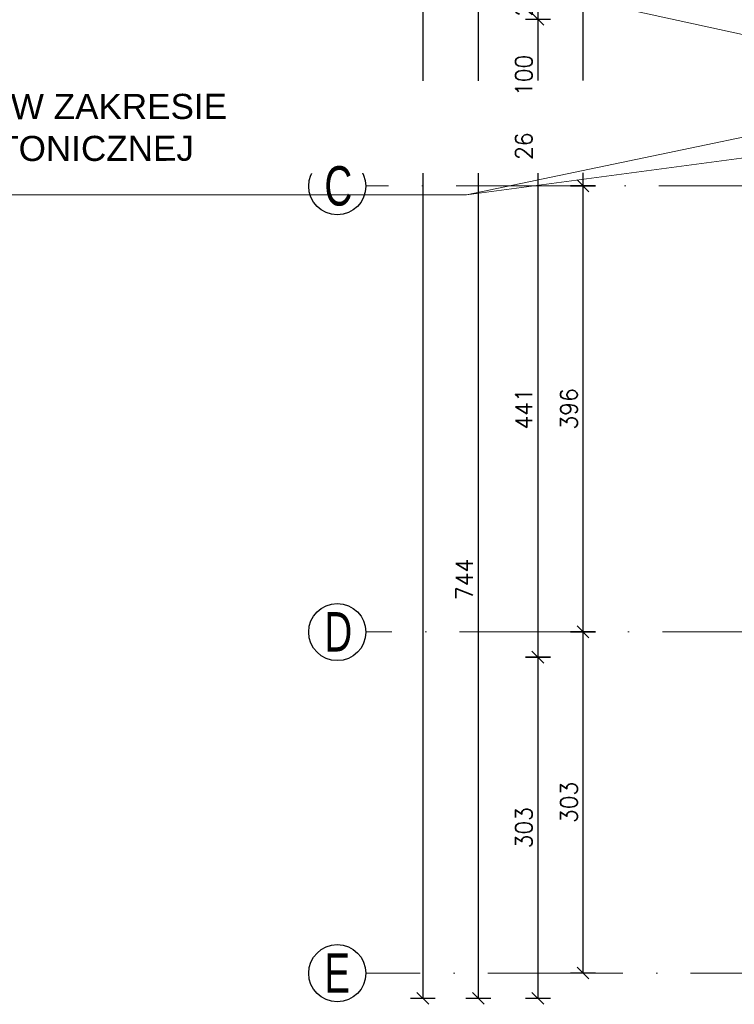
# Model space of a CAD drawing. Header units: millimetres. Extents: x -37273 to 136949, y -1495242345 to -598.
# Tile 22 of 53: x 54228 to 54862, y -17749 to -16874. Entities that reach past the tile are written whole.
import ezdxf

# ---------------------------------------------------------------- set-up
doc = ezdxf.new("R2010")
doc.units = ezdxf.units.MM
doc.linetypes.add('217-500', pattern=[2, 0, -0.5, 1.5])
doc.linetypes.add('ACAD_ISO10W100', pattern=[18, 12, -3, 0, -3])
for name, color, linetype in [('OPISY', 4, 'Continuous'), ('wym', 1, 'Continuous'), ('ściana', 7, 'Continuous')]:
    doc.layers.add(name, color=color, linetype=linetype)
doc.layers.add('projektowana skarpa', color=7, linetype='Continuous', lineweight=5, true_color=0x3f3f3f)
doc.layers.add('wymiarowannie', color=253, linetype='Continuous', lineweight=5)
doc.layers.add('ściany', color=190, linetype='Continuous', lineweight=25)
doc.styles.add('op2', font='arial.ttf')
doc.styles.add('Style-CHAR_FAST_FONT', font='CHAR_FAST_FONT.shx')
doc.styles.add('WYM_50', font='simplex.shx', dxfattribs={"width": 0.95})
doc.dimstyles.new('50', dxfattribs={"dimtxt": 15, "dimasz": 0.15, "dimexe": 13, "dimexo": 30, "dimgap": 5, "dimtad": 1, "dimdec": 0, "dimrnd": 0.5, "dimzin": 1, "dimdsep": 46, "dimtxsty": 'WYM_50', "dimblk": 'A', "dimcen": 3, "dimdle": 5, "dimse1": 1, "dimse2": 1, "dimclrd": 256, "dimclre": 256, "dimclrt": 2, "dimaunit": 1, "dimadec": 0, "dimazin": 0, "dimtfac": 0.32, "dimtdec": 0, "dimtix": 1, "dimtmove": 1, "dimatfit": 3, "dimldrblk": 'A', "dimfxl": 1, "dimtvp": 0.08, "dimtolj": 1, "dimtzin": 1, "dimarcsym": 0})

# ---------------------------------------------------------------- blocks, each defined once
blk = doc.blocks.new('A')
at = {"color": 1, "linetype": 'Continuous'}
blk.add_line((0, 73.6), (0, -73.6), dxfattribs=at)
at = {"color": 7, "linetype": 'Continuous'}
blk.add_line((-35.3, -35.3), (35.3, 35.3), dxfattribs=at)
blk = doc.blocks.new('*D2055')
at = {"layer": 'Defpoints', "color": 0, "lineweight": 13, "ltscale": 3}
for p in [(54672.86, -16212.88), (54672.86, -17021.88), (54728, -17021.88)]:
    blk.add_point(p, dxfattribs=at)
at = {"layer": 'wym', "lineweight": -2}
blk.add_line((54728, -16213.03), (54728, -17021.73), dxfattribs=at)
at = {"layer": 'wym', "lineweight": -2, "ltscale": 3, "xscale": 0.15, "yscale": 0.15, "zscale": 0.15}
for p, rotation in [((54728, -16212.88), 90), ((54728, -17021.88), 270)]:
    blk.add_blockref('A', p, dxfattribs=dict(at, rotation=rotation))
at = {"layer": 'wym', "color": 2, "ltscale": 3, "insert": (54715.5, -16617.38), "char_height": 15, "attachment_point": 5, "rotation": 90, "style": 'WYM_50'}
blk.add_mtext('\\A1;809', dxfattribs=at)
blk = doc.blocks.new('*D2056')
at = {"layer": 'Defpoints', "color": 0, "lineweight": 13, "ltscale": 3}
for p in [(54692.18, -17021.88), (54692.18, -17417.88), (54728, -17417.88)]:
    blk.add_point(p, dxfattribs=at)
at = {"layer": 'wym', "lineweight": -2}
blk.add_line((54728, -17022.03), (54728, -17417.73), dxfattribs=at)
at = {"layer": 'wym', "lineweight": -2, "ltscale": 3, "xscale": 0.15, "yscale": 0.15, "zscale": 0.15}
for p, rotation in [((54728, -17021.88), 90), ((54728, -17417.88), 270)]:
    blk.add_blockref('A', p, dxfattribs=dict(at, rotation=rotation))
at = {"layer": 'wym', "color": 2, "ltscale": 3, "insert": (54715.5, -17219.88), "char_height": 15, "attachment_point": 5, "rotation": 90, "style": 'WYM_50'}
blk.add_mtext('\\A1;396', dxfattribs=at)
blk = doc.blocks.new('*D2057')
at = {"layer": 'Defpoints', "color": 0, "lineweight": 13, "ltscale": 3}
for p in [(54767.64, -17417.88), (54728, -17720.88), (54853.79, -17720.88)]:
    blk.add_point(p, dxfattribs=at)
at = {"layer": 'wym', "lineweight": -2}
blk.add_line((54728, -17418.03), (54728, -17720.73), dxfattribs=at)
at = {"layer": 'wym', "lineweight": -2, "ltscale": 3, "xscale": 0.15, "yscale": 0.15, "zscale": 0.15}
for p, rotation in [((54728, -17417.88), 90), ((54728, -17720.88), 270)]:
    blk.add_blockref('A', p, dxfattribs=dict(at, rotation=rotation))
at = {"layer": 'wym', "color": 2, "ltscale": 3, "insert": (54715.5, -17569.38), "char_height": 15, "attachment_point": 5, "rotation": 90, "style": 'WYM_50'}
blk.add_mtext('\\A1;303', dxfattribs=at)
blk = doc.blocks.new('*D2071')
at = {"layer": 'Defpoints', "color": 0, "lineweight": 13, "ltscale": 3}
for p in [(55146.02, -16844.77), (54687.99, -16873.77), (55146.02, -16873.77)]:
    blk.add_point(p, dxfattribs=at)
at = {"layer": 'wym', "lineweight": -2}
for p, q in [((54687.99, -16844.62), (54687.99, -16844.47)), ((54687.99, -16844.77), (54687.99, -16873.77)), ((54687.99, -16873.92), (54687.99, -16874.07))]:
    blk.add_line(p, q, dxfattribs=at)
at = {"layer": 'wym', "lineweight": -2, "ltscale": 3, "xscale": 0.15, "yscale": 0.15, "zscale": 0.15}
for p, rotation in [((54687.99, -16844.77), 270), ((54687.99, -16873.77), 90)]:
    blk.add_blockref('A', p, dxfattribs=dict(at, rotation=rotation))
at = {"layer": 'wym', "color": 2, "ltscale": 3, "insert": (54675.49, -16859.27), "char_height": 15, "attachment_point": 5, "rotation": 90, "style": 'WYM_50'}
blk.add_mtext('\\A1;29', dxfattribs=at)
blk = doc.blocks.new('*D2072')
at = {"layer": 'Defpoints', "color": 0, "lineweight": 13, "ltscale": 3}
for p in [(55192.02, -16873.77), (54687.99, -16973.77), (55192.02, -16973.77)]:
    blk.add_point(p, dxfattribs=at)
at = {"layer": 'ściana', "lineweight": -2, "ltscale": 3}
blk.add_line((54687.99, -16873.92), (54687.99, -16973.62), dxfattribs=at)
at = {"layer": 'ściana', "lineweight": -2, "ltscale": 3, "xscale": 0.15, "yscale": 0.15, "zscale": 0.15}
for p, rotation in [((54687.99, -16873.77), 90), ((54687.99, -16973.77), 270)]:
    blk.add_blockref('A', p, dxfattribs=dict(at, rotation=rotation))
at = {"layer": 'ściana', "color": 2, "lineweight": 13, "ltscale": 3, "insert": (54675.49, -16923.77), "char_height": 15, "attachment_point": 5, "rotation": 90, "style": 'WYM_50'}
blk.add_mtext('\\A1;100', dxfattribs=at)
blk = doc.blocks.new('*D2073')
at = {"layer": 'Defpoints', "color": 0, "lineweight": 13, "ltscale": 3}
for p in [(55079.38, -16973.77), (54687.99, -16999.38), (55079.38, -16999.38)]:
    blk.add_point(p, dxfattribs=at)
at = {"layer": 'wym', "lineweight": -2}
for p, q in [((54687.99, -16973.62), (54687.99, -16973.47)), ((54687.99, -16973.77), (54687.99, -16999.38)), ((54687.99, -16999.53), (54687.99, -16999.68))]:
    blk.add_line(p, q, dxfattribs=at)
at = {"layer": 'wym', "lineweight": -2, "ltscale": 3, "xscale": 0.15, "yscale": 0.15, "zscale": 0.15}
for p, rotation in [((54687.99, -16973.77), 270), ((54687.99, -16999.38), 90)]:
    blk.add_blockref('A', p, dxfattribs=dict(at, rotation=rotation))
at = {"layer": 'wym', "color": 2, "ltscale": 3, "insert": (54675.49, -16986.58), "char_height": 15, "attachment_point": 5, "rotation": 90, "style": 'WYM_50'}
blk.add_mtext('\\A1;26', dxfattribs=at)
blk = doc.blocks.new('*D2074')
at = {"layer": 'Defpoints', "color": 0, "lineweight": 13, "ltscale": 3}
for p in [(54817.49, -16999.38), (54687.99, -17440.38), (54993.02, -17440.38)]:
    blk.add_point(p, dxfattribs=at)
at = {"layer": 'wym', "lineweight": -2}
blk.add_line((54687.99, -16999.53), (54687.99, -17440.23), dxfattribs=at)
at = {"layer": 'wym', "lineweight": -2, "ltscale": 3, "xscale": 0.15, "yscale": 0.15, "zscale": 0.15}
for p, rotation in [((54687.99, -16999.38), 90), ((54687.99, -17440.38), 270)]:
    blk.add_blockref('A', p, dxfattribs=dict(at, rotation=rotation))
at = {"layer": 'wym', "color": 2, "ltscale": 3, "insert": (54675.49, -17219.88), "char_height": 15, "attachment_point": 5, "rotation": 90, "style": 'WYM_50'}
blk.add_mtext('\\A1;441', dxfattribs=at)
blk = doc.blocks.new('*D2075')
at = {"layer": 'Defpoints', "color": 0, "lineweight": 13, "ltscale": 3}
for p in [(56595.02, -17440.38), (54687.99, -17743.38), (56595.02, -17743.38)]:
    blk.add_point(p, dxfattribs=at)
at = {"layer": 'wym', "lineweight": -2}
blk.add_line((54687.99, -17440.53), (54687.99, -17743.23), dxfattribs=at)
at = {"layer": 'wym', "lineweight": -2, "ltscale": 3, "xscale": 0.15, "yscale": 0.15, "zscale": 0.15}
for p, rotation in [((54687.99, -17440.38), 90), ((54687.99, -17743.38), 270)]:
    blk.add_blockref('A', p, dxfattribs=dict(at, rotation=rotation))
at = {"layer": 'wym', "color": 2, "ltscale": 3, "insert": (54675.49, -17591.88), "char_height": 15, "attachment_point": 5, "rotation": 90, "style": 'WYM_50'}
blk.add_mtext('\\A1;303', dxfattribs=at)
blk = doc.blocks.new('*D2077')
at = {"layer": 'Defpoints', "color": 0, "lineweight": 13, "ltscale": 3}
for p in [(54812.79, -16190.38), (54635.02, -16999.38), (55032.36, -16999.38)]:
    blk.add_point(p, dxfattribs=at)
at = {"layer": 'wym', "lineweight": -2}
blk.add_line((54635.02, -16190.53), (54635.02, -16999.23), dxfattribs=at)
at = {"layer": 'wym', "lineweight": -2, "ltscale": 3, "xscale": 0.15, "yscale": 0.15, "zscale": 0.15}
for p, rotation in [((54635.02, -16190.38), 90), ((54635.02, -16999.38), 270)]:
    blk.add_blockref('A', p, dxfattribs=dict(at, rotation=rotation))
at = {"layer": 'wym', "color": 2, "ltscale": 3, "insert": (54622.52, -16594.88), "char_height": 15, "attachment_point": 5, "rotation": 90, "style": 'WYM_50'}
blk.add_mtext('\\A1;809', dxfattribs=at)
blk = doc.blocks.new('*D2078')
at = {"layer": 'Defpoints', "color": 0, "lineweight": 13, "ltscale": 3}
for p in [(54993.02, -16999.38), (54635.02, -17743.38), (56595.02, -17743.38)]:
    blk.add_point(p, dxfattribs=at)
at = {"layer": 'wym', "lineweight": -2}
blk.add_line((54635.02, -16999.53), (54635.02, -17743.23), dxfattribs=at)
at = {"layer": 'wym', "lineweight": -2, "ltscale": 3, "xscale": 0.15, "yscale": 0.15, "zscale": 0.15}
for p, rotation in [((54635.02, -16999.38), 90), ((54635.02, -17743.38), 270)]:
    blk.add_blockref('A', p, dxfattribs=dict(at, rotation=rotation))
at = {"layer": 'wym', "color": 2, "ltscale": 3, "insert": (54622.52, -17371.38), "char_height": 15, "attachment_point": 5, "rotation": 90, "style": 'WYM_50'}
blk.add_mtext('\\A1;744', dxfattribs=at)
blk = doc.blocks.new('*D2079')
at = {"layer": 'Defpoints', "color": 0, "lineweight": 13, "ltscale": 3}
for p in [(54637.98, -15889.38), (54585.73, -17743.38), (54637.98, -17743.38)]:
    blk.add_point(p, dxfattribs=at)
at = {"layer": 'wym', "lineweight": -2}
blk.add_line((54585.73, -15889.53), (54585.73, -17743.23), dxfattribs=at)
at = {"layer": 'wym', "lineweight": -2, "ltscale": 3, "xscale": 0.15, "yscale": 0.15, "zscale": 0.15}
for p, rotation in [((54585.73, -15889.38), 90), ((54585.73, -17743.38), 270)]:
    blk.add_blockref('A', p, dxfattribs=dict(at, rotation=rotation))
at = {"layer": 'wym', "color": 2, "ltscale": 3, "insert": (54573.23, -16816.38), "char_height": 15, "attachment_point": 5, "rotation": 90, "style": 'WYM_50'}
blk.add_mtext('\\A1;1854', dxfattribs=at)

msp = doc.modelspace()

# ---------------------------------------------------------------- linework, layer by layer
at = {"layer": 'projektowana skarpa', "color": 5, "lineweight": 13}
msp.add_lwpolyline([(55032.95, -16923.02), (54592.24, -16826.82), (53770.28, -16826.82)], dxfattribs=at)
at = {"layer": 'wymiarowannie', "color": 251, "linetype": 'ACAD_ISO10W100', "lineweight": 13, "ltscale": 10}
for p, q in [((56536.32, -17021.88), (54535.13, -17021.88)), ((56719.52, -17417.88), (54535.13, -17417.88)), ((58005.32, -17720.88), (54535.13, -17720.88))]:
    msp.add_line(p, q, dxfattribs=at)
at = {"layer": 'ściany', "color": 5, "ltscale": 100}
for centre in [(54509.73, -17022.08), (54509.73, -17418.08), (54509.73, -17721.08)]:
    msp.add_circle(centre, 25.39, dxfattribs=at)

# ---------------------------------------------------------------- texts
at = {"layer": 'OPISY', "color": 4, "ltscale": 3, "style": 'op2', "width": 0.7}
for s, p in [('C', (54498.27, -17039.36)), ('D', (54498.27, -17435.36)), ('E', (54498.27, -17738.36))]:
    msp.add_text(s, height=35, dxfattribs=at).set_placement(p)

# ---------------------------------------------------------------- dimensions: what is measured, and where the dimension line sits
at = {"layer": 'wym'}
for base, p1, p2, picture, middle in [((54585.73, -17743.38), (54637.98, -15889.38), (54637.98, -17743.38), '*D2079', (54573.23, -16816.38)), ((54635.02, -16999.38), (54812.79, -16190.38), (55032.36, -16999.38), '*D2077', (54622.52, -16594.88)), ((54728, -17021.88), (54672.86, -16212.88), (54672.86, -17021.88), '*D2055', (54715.5, -16617.38)), ((54687.99, -16873.77), (55146.02, -16844.77), (55146.02, -16873.77), '*D2071', (54675.49, -16859.27)), ((54687.99, -16999.38), (55079.38, -16973.77), (55079.38, -16999.38), '*D2073', (54675.49, -16986.58)), ((54635.02, -17743.38), (54993.02, -16999.38), (56595.02, -17743.38), '*D2078', (54622.52, -17371.38)), ((54687.99, -17440.38), (54817.49, -16999.38), (54993.02, -17440.38), '*D2074', (54675.49, -17219.88)), ((54728, -17417.88), (54692.18, -17021.88), (54692.18, -17417.88), '*D2056', (54715.5, -17219.88)), ((54728, -17720.88), (54767.64, -17417.88), (54853.79, -17720.88), '*D2057', (54715.5, -17569.38)), ((54687.99, -17743.38), (56595.02, -17440.38), (56595.02, -17743.38), '*D2075', (54675.49, -17591.88))]:
    dim = msp.add_linear_dim(base=base, p1=p1, p2=p2, angle=90, dimstyle='50', override={"dimblk": 'A', "dimfxl": 0, "dimarcsym": 1}, dxfattribs=at)
    dim.commit()
    dim.dimension.update_dxf_attribs({"geometry": picture, "text_midpoint": middle})
at = {"layer": 'ściana', "lineweight": 13, "ltscale": 3}
dim = msp.add_linear_dim(base=(54687.99, -16973.77), p1=(55192.02, -16873.77), p2=(55192.02, -16973.77), angle=90, dimstyle='50', override={"dimblk": 'A', "dimfxl": 0, "dimarcsym": 1}, dxfattribs=at)
dim.commit()
dim.dimension.update_dxf_attribs({"geometry": '*D2072', "text_midpoint": (54675.49, -16923.77)})

# ---------------------------------------------------------------- next in the draw order: texts
at = {"layer": 'OPISY', "color": 18, "linetype": '217-500', "ltscale": 5, "true_color": 0x000000, "insert": (53806.09, -16940.9), "char_height": 22.295, "width": 1938.6235, "attachment_point": 1, "rotation": 0.07758, "style": 'Style-CHAR_FAST_FONT', "bg_fill": 2}
msp.add_mtext('{\\fArial|b0|i0|c238|p0;\\C1;PROBLEM NR \\fArial|b1|i0|c238|p0;11\\fArial|b0|i0|c238|p0;\\C18;\\c0; - AUDYTU W ZAKRESIE \\PDOSTEPNOŚCI  ARCHITEKTONICZNEJ}', dxfattribs=at)

# ---------------------------------------------------------------- next in the draw order: linework, layer by layer
at = {"layer": 'projektowana skarpa', "color": 1, "lineweight": 13}
msp.add_lwpolyline([(55084.46, -16933.83), (54624.43, -17029.85), (53770.28, -17029.85)], dxfattribs=at)
at = {"layer": 'wymiarowannie', "color": 1, "lineweight": 13, "ltscale": 3}
msp.add_lwpolyline([(54624.43, -17029.85), (55242.06, -16947.4)], dxfattribs=at)

doc.saveas('drawing.dxf')
